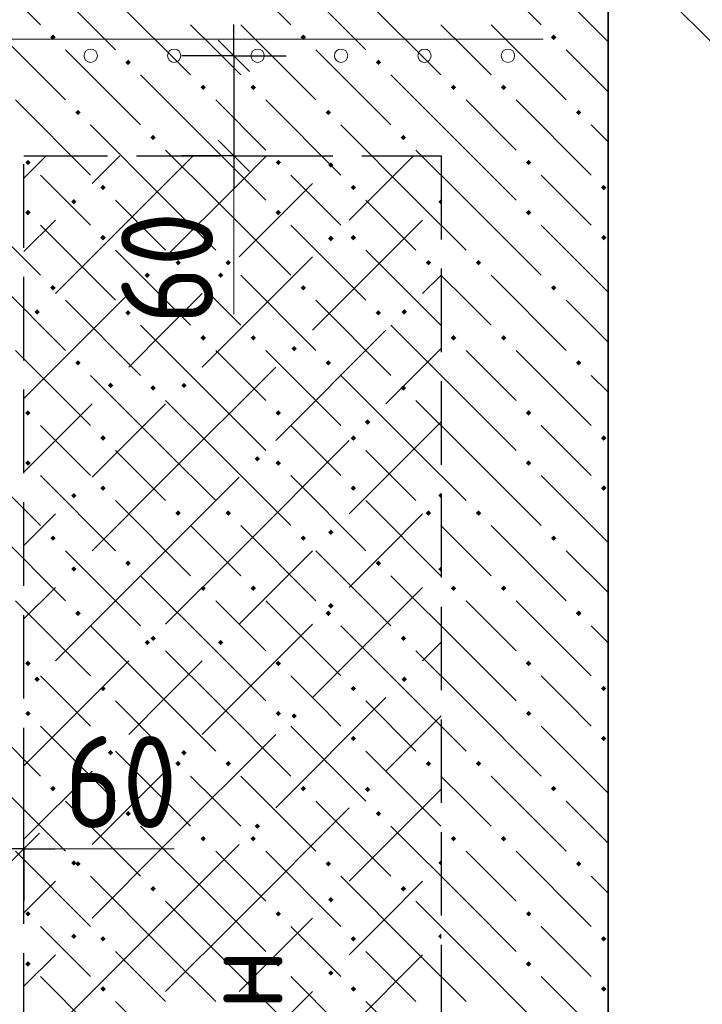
# Model space of a CAD drawing. Header units: millimetres. Extents: x 0 to 50400, y 0 to 35640.
# Tile 47 of 52: x 17228 to 19191, y 28884 to 31715. Entities that reach past the tile are written whole.
import ezdxf

# ---------------------------------------------------------------- set-up
doc = ezdxf.new("R2010")
doc.units = ezdxf.units.MM
doc.linetypes.add('______2', pattern=[324, 240, -84])
for name, color, linetype, lineweight in [('Standard', 7, 'Continuous', 25), ('ЖБ Перекрытие верхний уровень', 7, 'Continuous', 35), ('ЖБ Пилон', 7, 'Continuous', 35), ('Общий01', 7, 'Continuous', 13), ('Размерная линия_ общее', 7, 'Continuous', 13)]:
    doc.layers.add(name, color=color, linetype=linetype, lineweight=lineweight)
doc.layers.add('Вспомогательная арматура', color=7, linetype='Continuous', lineweight=18, true_color=0x656565)
doc.layers.add('Поперечная арматура', color=7, linetype='Continuous', lineweight=18, true_color=0x5a2814)
doc.styles.add('ISOCPEUR', font='txt')

msp = doc.modelspace()

# ---------------------------------------------------------------- hatches: boundary and pattern name
at = {"layer": 'Standard', "linetype": 'Continuous', "lineweight": 13, "transparency": 33554687}
for points in [[(18115.1, 31297.1), (18122.9, 31304.9), (18130.7, 31297.1), (18122.9, 31289.3)], [(17375.9, 31191.5), (17383.7, 31199.3), (17391.5, 31191.5), (17383.7, 31183.7)], [(18431.9, 31191.5), (18439.7, 31199.3), (18440.3, 31198.7), (18440.3, 31184.3), (18439.7, 31183.7)], [(18115.1, 31085.9), (18122.9, 31093.7), (18130.7, 31085.9), (18122.9, 31078.1)], [(17587.1, 30980.3), (17594.9, 30988.1), (17602.7, 30980.3), (17594.9, 30972.5)], [(17798.3, 30980.3), (17806.1, 30988.1), (17813.9, 30980.3), (17806.1, 30972.5)], [(17270.3, 30874.7), (17278.1, 30882.5), (17285.9, 30874.7), (17278.1, 30866.9)], [(18326.3, 30874.7), (18334.1, 30882.5), (18341.9, 30874.7), (18334.1, 30866.9)], [(18009.5, 30769.1), (18017.3, 30776.9), (18025.1, 30769.1), (18017.3, 30761.3)], [(17481.5, 30663.5), (17489.3, 30671.3), (17497.1, 30663.5), (17489.3, 30655.7)], [(17692.7, 30663.5), (17700.5, 30671.3), (17708.3, 30663.5), (17700.5, 30655.7)], [(18220.7, 30557.9), (18228.5, 30565.7), (18236.3, 30557.9), (18228.5, 30550.1)], [(17903.9, 30452.3), (17911.7, 30460.1), (17919.5, 30452.3), (17911.7, 30444.5)], [(17375.9, 30346.7), (17383.7, 30354.5), (17391.5, 30346.7), (17383.7, 30338.9)], [(18431.9, 30346.7), (18439.7, 30354.5), (18440.3, 30353.9), (18440.3, 30339.5), (18439.7, 30338.9)], [(18115.1, 30241.1), (18122.9, 30248.9), (18130.7, 30241.1), (18122.9, 30233.3)], [(17375.9, 30135.5), (17383.7, 30143.3), (17391.5, 30135.5), (17383.7, 30127.7)], [(18431.9, 30135.5), (18439.7, 30143.3), (18440.3, 30142.7), (18440.3, 30128.3), (18439.7, 30127.7)], [(18115.1, 30029.9), (18122.9, 30037.7), (18130.7, 30029.9), (18122.9, 30022.1)], [(17587.1, 29924.3), (17594.9, 29932.1), (17602.7, 29924.3), (17594.9, 29916.5)], [(17798.3, 29924.3), (17806.1, 29932.1), (17813.9, 29924.3), (17806.1, 29916.5)], [(17270.3, 29818.7), (17278.1, 29826.5), (17285.9, 29818.7), (17278.1, 29810.9)], [(18326.3, 29818.7), (18334.1, 29826.5), (18341.9, 29818.7), (18334.1, 29810.9)], [(18009.5, 29713.1), (18017.3, 29720.9), (18025.1, 29713.1), (18017.3, 29705.3)], [(17481.5, 29607.5), (17489.3, 29615.3), (17497.1, 29607.5), (17489.3, 29599.7)], [(17692.7, 29607.5), (17700.5, 29615.3), (17708.3, 29607.5), (17700.5, 29599.7)], [(18220.7, 29501.9), (18228.5, 29509.7), (18236.3, 29501.9), (18228.5, 29494.1)], [(17903.9, 29396.3), (17911.7, 29404.1), (17919.5, 29396.3), (17911.7, 29388.5)], [(17375.9, 29290.7), (17383.7, 29298.5), (17391.5, 29290.7), (17383.7, 29282.9)], [(18431.9, 29290.7), (18439.7, 29298.5), (18440.3, 29297.9), (18440.3, 29283.5), (18439.7, 29282.9)], [(18115.1, 29185.1), (18122.9, 29192.9), (18130.7, 29185.1), (18122.9, 29177.3)], [(17375.9, 29079.5), (17383.7, 29087.3), (17391.5, 29079.5), (17383.7, 29071.7)], [(18431.9, 29079.5), (18439.7, 29087.3), (18440.3, 29086.7), (18440.3, 29072.3), (18439.7, 29071.7)], [(18115.1, 28973.9), (18122.9, 28981.7), (18130.7, 28973.9), (18122.9, 28966.1)]]:
    msp.add_hatch(color=7, dxfattribs=at).paths.add_polyline_path(points, flags=16)
at = {"layer": 'ЖБ Перекрытие верхний уровень', "linetype": 'Continuous', "lineweight": 18, "transparency": 33554687}
for points in [[(17315.9, 31664.3), (17323.7, 31672.1), (17331.5, 31664.3), (17323.7, 31656.5)], [(18035.9, 31664.3), (18043.7, 31672.1), (18051.5, 31664.3), (18043.7, 31656.5)], [(18755.9, 31664.3), (18763.7, 31672.1), (18771.5, 31664.3), (18763.7, 31656.5)], [(17531.9, 31592.3), (17539.7, 31600.1), (17547.5, 31592.3), (17539.7, 31584.5)], [(18251.9, 31592.3), (18259.7, 31600.1), (18267.5, 31592.3), (18259.7, 31584.5)], [(17747.9, 31520.3), (17755.7, 31528.1), (17763.5, 31520.3), (17755.7, 31512.5)], [(17891.9, 31520.3), (17899.7, 31528.1), (17907.5, 31520.3), (17899.7, 31512.5)], [(18467.9, 31520.3), (18475.7, 31528.1), (18483.5, 31520.3), (18475.7, 31512.5)], [(18611.9, 31520.3), (18619.7, 31528.1), (18627.5, 31520.3), (18619.7, 31512.5)], [(17387.9, 31448.3), (17395.7, 31456.1), (17403.5, 31448.3), (17395.7, 31440.5)], [(18107.9, 31448.3), (18115.7, 31456.1), (18123.5, 31448.3), (18115.7, 31440.5)], [(18827.9, 31448.3), (18835.7, 31456.1), (18843.5, 31448.3), (18835.7, 31440.5)], [(17603.9, 31376.3), (17611.7, 31384.1), (17619.5, 31376.3), (17611.7, 31368.5)], [(18323.9, 31376.3), (18331.7, 31384.1), (18339.5, 31376.3), (18331.7, 31368.5)], [(17243.9, 31304.3), (17251.7, 31312.1), (17259.5, 31304.3), (17251.7, 31296.5)], [(17963.9, 31304.3), (17971.7, 31312.1), (17979.5, 31304.3), (17971.7, 31296.5)], [(18683.9, 31304.3), (18691.7, 31312.1), (18699.5, 31304.3), (18691.7, 31296.5)], [(17459.9, 31232.3), (17467.7, 31240.1), (17475.5, 31232.3), (17467.7, 31224.5)], [(18179.9, 31232.3), (18187.7, 31240.1), (18195.5, 31232.3), (18187.7, 31224.5)], [(18899.9, 31232.3), (18907.7, 31240.1), (18915.5, 31232.3), (18907.7, 31224.5)], [(17243.9, 31160.3), (17251.7, 31168.1), (17259.5, 31160.3), (17251.7, 31152.5)], [(17963.9, 31160.3), (17971.7, 31168.1), (17979.5, 31160.3), (17971.7, 31152.5)], [(18683.9, 31160.3), (18691.7, 31168.1), (18699.5, 31160.3), (18691.7, 31152.5)], [(17459.9, 31088.3), (17467.7, 31096.1), (17475.5, 31088.3), (17467.7, 31080.5)], [(18179.9, 31088.3), (18187.7, 31096.1), (18195.5, 31088.3), (18187.7, 31080.5)], [(18899.9, 31088.3), (18907.7, 31096.1), (18915.5, 31088.3), (18907.7, 31080.5)], [(17675.9, 31016.3), (17683.7, 31024.1), (17691.5, 31016.3), (17683.7, 31008.5)], [(17819.9, 31016.3), (17827.7, 31024.1), (17835.5, 31016.3), (17827.7, 31008.5)], [(18395.9, 31016.3), (18403.7, 31024.1), (18411.5, 31016.3), (18403.7, 31008.5)], [(18539.9, 31016.3), (18547.7, 31024.1), (18555.5, 31016.3), (18547.7, 31008.5)], [(17315.9, 30944.3), (17323.7, 30952.1), (17331.5, 30944.3), (17323.7, 30936.5)], [(18035.9, 30944.3), (18043.7, 30952.1), (18051.5, 30944.3), (18043.7, 30936.5)], [(18755.9, 30944.3), (18763.7, 30952.1), (18771.5, 30944.3), (18763.7, 30936.5)], [(17531.9, 30872.3), (17539.7, 30880.1), (17547.5, 30872.3), (17539.7, 30864.5)], [(18251.9, 30872.3), (18259.7, 30880.1), (18267.5, 30872.3), (18259.7, 30864.5)], [(17747.9, 30800.3), (17755.7, 30808.1), (17763.5, 30800.3), (17755.7, 30792.5)], [(17891.9, 30800.3), (17899.7, 30808.1), (17907.5, 30800.3), (17899.7, 30792.5)], [(18467.9, 30800.3), (18475.7, 30808.1), (18483.5, 30800.3), (18475.7, 30792.5)], [(18611.9, 30800.3), (18619.7, 30808.1), (18627.5, 30800.3), (18619.7, 30792.5)], [(17387.9, 30728.3), (17395.7, 30736.1), (17403.5, 30728.3), (17395.7, 30720.5)], [(18107.9, 30728.3), (18115.7, 30736.1), (18123.5, 30728.3), (18115.7, 30720.5)], [(18827.9, 30728.3), (18835.7, 30736.1), (18843.5, 30728.3), (18835.7, 30720.5)], [(17603.9, 30656.3), (17611.7, 30664.1), (17619.5, 30656.3), (17611.7, 30648.5)], [(18323.9, 30656.3), (18331.7, 30664.1), (18339.5, 30656.3), (18331.7, 30648.5)], [(17243.9, 30584.3), (17251.7, 30592.1), (17259.5, 30584.3), (17251.7, 30576.5)], [(17963.9, 30584.3), (17971.7, 30592.1), (17979.5, 30584.3), (17971.7, 30576.5)], [(18683.9, 30584.3), (18691.7, 30592.1), (18699.5, 30584.3), (18691.7, 30576.5)], [(17459.9, 30512.3), (17467.7, 30520.1), (17475.5, 30512.3), (17467.7, 30504.5)], [(18179.9, 30512.3), (18187.7, 30520.1), (18195.5, 30512.3), (18187.7, 30504.5)], [(18899.9, 30512.3), (18907.7, 30520.1), (18915.5, 30512.3), (18907.7, 30504.5)], [(17243.9, 30440.3), (17251.7, 30448.1), (17259.5, 30440.3), (17251.7, 30432.5)], [(17963.9, 30440.3), (17971.7, 30448.1), (17979.5, 30440.3), (17971.7, 30432.5)], [(18683.9, 30440.3), (18691.7, 30448.1), (18699.5, 30440.3), (18691.7, 30432.5)], [(17459.9, 30368.3), (17467.7, 30376.1), (17475.5, 30368.3), (17467.7, 30360.5)], [(18179.9, 30368.3), (18187.7, 30376.1), (18195.5, 30368.3), (18187.7, 30360.5)], [(18899.9, 30368.3), (18907.7, 30376.1), (18915.5, 30368.3), (18907.7, 30360.5)], [(17675.9, 30296.3), (17683.7, 30304.1), (17691.5, 30296.3), (17683.7, 30288.5)], [(17819.9, 30296.3), (17827.7, 30304.1), (17835.5, 30296.3), (17827.7, 30288.5)], [(18395.9, 30296.3), (18403.7, 30304.1), (18411.5, 30296.3), (18403.7, 30288.5)], [(18539.9, 30296.3), (18547.7, 30304.1), (18555.5, 30296.3), (18547.7, 30288.5)], [(17315.9, 30224.3), (17323.7, 30232.1), (17331.5, 30224.3), (17323.7, 30216.5)], [(18035.9, 30224.3), (18043.7, 30232.1), (18051.5, 30224.3), (18043.7, 30216.5)], [(18755.9, 30224.3), (18763.7, 30232.1), (18771.5, 30224.3), (18763.7, 30216.5)], [(17531.9, 30152.3), (17539.7, 30160.1), (17547.5, 30152.3), (17539.7, 30144.5)], [(18251.9, 30152.3), (18259.7, 30160.1), (18267.5, 30152.3), (18259.7, 30144.5)], [(17747.9, 30080.3), (17755.7, 30088.1), (17763.5, 30080.3), (17755.7, 30072.5)], [(17891.9, 30080.3), (17899.7, 30088.1), (17907.5, 30080.3), (17899.7, 30072.5)], [(18467.9, 30080.3), (18475.7, 30088.1), (18483.5, 30080.3), (18475.7, 30072.5)], [(18611.9, 30080.3), (18619.7, 30088.1), (18627.5, 30080.3), (18619.7, 30072.5)], [(17387.9, 30008.3), (17395.7, 30016.1), (17403.5, 30008.3), (17395.7, 30000.5)], [(18107.9, 30008.3), (18115.7, 30016.1), (18123.5, 30008.3), (18115.7, 30000.5)], [(18827.9, 30008.3), (18835.7, 30016.1), (18843.5, 30008.3), (18835.7, 30000.5)], [(17603.9, 29936.3), (17611.7, 29944.1), (17619.5, 29936.3), (17611.7, 29928.5)], [(18323.9, 29936.3), (18331.7, 29944.1), (18339.5, 29936.3), (18331.7, 29928.5)], [(17243.9, 29864.3), (17251.7, 29872.1), (17259.5, 29864.3), (17251.7, 29856.5)], [(17963.9, 29864.3), (17971.7, 29872.1), (17979.5, 29864.3), (17971.7, 29856.5)], [(18683.9, 29864.3), (18691.7, 29872.1), (18699.5, 29864.3), (18691.7, 29856.5)], [(17459.9, 29792.3), (17467.7, 29800.1), (17475.5, 29792.3), (17467.7, 29784.5)], [(18179.9, 29792.3), (18187.7, 29800.1), (18195.5, 29792.3), (18187.7, 29784.5)], [(18899.9, 29792.3), (18907.7, 29800.1), (18915.5, 29792.3), (18907.7, 29784.5)], [(17243.9, 29720.3), (17251.7, 29728.1), (17259.5, 29720.3), (17251.7, 29712.5)], [(17963.9, 29720.3), (17971.7, 29728.1), (17979.5, 29720.3), (17971.7, 29712.5)], [(18683.9, 29720.3), (18691.7, 29728.1), (18699.5, 29720.3), (18691.7, 29712.5)], [(17459.9, 29648.3), (17467.7, 29656.1), (17475.5, 29648.3), (17467.7, 29640.5)], [(18179.9, 29648.3), (18187.7, 29656.1), (18195.5, 29648.3), (18187.7, 29640.5)], [(18899.9, 29648.3), (18907.7, 29656.1), (18915.5, 29648.3), (18907.7, 29640.5)], [(17675.9, 29576.3), (17683.7, 29584.1), (17691.5, 29576.3), (17683.7, 29568.5)], [(17819.9, 29576.3), (17827.7, 29584.1), (17835.5, 29576.3), (17827.7, 29568.5)], [(18395.9, 29576.3), (18403.7, 29584.1), (18411.5, 29576.3), (18403.7, 29568.5)], [(18539.9, 29576.3), (18547.7, 29584.1), (18555.5, 29576.3), (18547.7, 29568.5)], [(17315.9, 29504.3), (17323.7, 29512.1), (17331.5, 29504.3), (17323.7, 29496.5)], [(18035.9, 29504.3), (18043.7, 29512.1), (18051.5, 29504.3), (18043.7, 29496.5)], [(18755.9, 29504.3), (18763.7, 29512.1), (18771.5, 29504.3), (18763.7, 29496.5)], [(17531.9, 29432.3), (17539.7, 29440.1), (17547.5, 29432.3), (17539.7, 29424.5)], [(18251.9, 29432.3), (18259.7, 29440.1), (18267.5, 29432.3), (18259.7, 29424.5)], [(17747.9, 29360.3), (17755.7, 29368.1), (17763.5, 29360.3), (17755.7, 29352.5)], [(17891.9, 29360.3), (17899.7, 29368.1), (17907.5, 29360.3), (17899.7, 29352.5)], [(18467.9, 29360.3), (18475.7, 29368.1), (18483.5, 29360.3), (18475.7, 29352.5)], [(18611.9, 29360.3), (18619.7, 29368.1), (18627.5, 29360.3), (18619.7, 29352.5)], [(17387.9, 29288.3), (17395.7, 29296.1), (17403.5, 29288.3), (17395.7, 29280.5)], [(18107.9, 29288.3), (18115.7, 29296.1), (18123.5, 29288.3), (18115.7, 29280.5)], [(18827.9, 29288.3), (18835.7, 29296.1), (18843.5, 29288.3), (18835.7, 29280.5)], [(17603.9, 29216.3), (17611.7, 29224.1), (17619.5, 29216.3), (17611.7, 29208.5)], [(18323.9, 29216.3), (18331.7, 29224.1), (18339.5, 29216.3), (18331.7, 29208.5)], [(17243.9, 29144.3), (17251.7, 29152.1), (17259.5, 29144.3), (17251.7, 29136.5)], [(17963.9, 29144.3), (17971.7, 29152.1), (17979.5, 29144.3), (17971.7, 29136.5)], [(18683.9, 29144.3), (18691.7, 29152.1), (18699.5, 29144.3), (18691.7, 29136.5)], [(17459.9, 29072.3), (17467.7, 29080.1), (17475.5, 29072.3), (17467.7, 29064.5)], [(18179.9, 29072.3), (18187.7, 29080.1), (18195.5, 29072.3), (18187.7, 29064.5)], [(18899.9, 29072.3), (18907.7, 29080.1), (18915.5, 29072.3), (18907.7, 29064.5)], [(17243.9, 29000.3), (17251.7, 29008.1), (17259.5, 29000.3), (17251.7, 28992.5)], [(17963.9, 29000.3), (17971.7, 29008.1), (17979.5, 29000.3), (17971.7, 28992.5)], [(18683.9, 29000.3), (18691.7, 29008.1), (18699.5, 29000.3), (18691.7, 28992.5)], [(17459.9, 28928.3), (17467.7, 28936.1), (17475.5, 28928.3), (17467.7, 28920.5)], [(18179.9, 28928.3), (18187.7, 28936.1), (18195.5, 28928.3), (18187.7, 28920.5)], [(18899.9, 28928.3), (18907.7, 28936.1), (18915.5, 28928.3), (18907.7, 28920.5)]]:
    msp.add_hatch(color=7, dxfattribs=at).paths.add_polyline_path(points, flags=16)

# ---------------------------------------------------------------- linework, layer by layer
at = {"layer": 'Standard', "color": 7, "linetype": 'Continuous', "lineweight": -3, "transparency": 33554687}
for p, q in [((17844.1, 31611.5), (17844.1, 31701.4)), ((17844.1, 31611.5), (17844.1, 31323.4)), ((17844.1, 31323.4), (17844.1, 31233.4)), ((17240.3, 29331.3), (16952.3, 29331.3)), ((17240.3, 29331.3), (17330.3, 29331.3))]:
    msp.add_line(p, q, dxfattribs=at)
at = {"layer": 'Standard', "color": 7, "linetype": 'Continuous', "lineweight": 25, "transparency": 33554687}
for p, q in [((17799.1, 31656.4), (17889.1, 31566.4)), ((17799.1, 31368.4), (17889.1, 31278.4)), ((17285.3, 29376.3), (17195.3, 29286.3))]:
    msp.add_line(p, q, dxfattribs=at)
at = {"layer": 'Standard', "color": 251, "linetype": 'Continuous', "lineweight": -3, "true_color": 0x656565, "transparency": 33554687}
for p, q in [((17844.1, 31611.5), (17694.1, 31611.5)), ((17844.1, 31611.5), (17994.1, 31611.5)), ((17844.1, 31611.5), (17864.3, 31611.5)), ((17844.1, 31323.4), (17694.1, 31323.4)), ((17844.1, 31323.4), (17994.1, 31323.4)), ((17844.1, 31323.4), (17864.3, 31323.4)), ((17240.3, 29331.3), (17240.3, 29481.2)), ((17240.3, 29331.3), (17240.3, 29181.3)), ((17240.3, 29331.3), (17240.3, 29331.3))]:
    msp.add_line(p, q, dxfattribs=at)
at = {"layer": 'Standard', "color": 253, "linetype": 'Continuous', "lineweight": 13, "true_color": 0xa0a0a0, "transparency": 33554687}
for p, q in [((17240.3, 31259.3), (17304.5, 31323.4)), ((17515.7, 31323.4), (17436.5, 31244.3)), ((17726.9, 31323.4), (17647.7, 31244.3)), ((17858.9, 31244.3), (17938.1, 31323.4)), ((18281.3, 31244.3), (18360.5, 31323.4)), ((17647.7, 31244.3), (17330.9, 30927.5)), ((17858.9, 31244.3), (17647.7, 31033.1)), ((18070.1, 31244.3), (17858.9, 31033.1)), ((18175.7, 31138.7), (18281.3, 31244.3)), ((17330.9, 31138.7), (17240.3, 31048.1)), ((18386.9, 31138.7), (18070.1, 30821.9)), ((18070.1, 31033.1), (17753.3, 30716.3)), ((18440.3, 30980.9), (18386.9, 30927.5)), ((17542.1, 30927.5), (17240.3, 30625.7)), ((17647.7, 30821.9), (17753.3, 30927.5)), ((17542.1, 30716.3), (17647.7, 30821.9)), ((18281.3, 30821.9), (17964.5, 30505.1)), ((18440.3, 30769.7), (18281.3, 30610.7)), ((17647.7, 30399.5), (17964.5, 30716.3)), ((17436.5, 30610.7), (17240.3, 30414.5)), ((17647.7, 30610.7), (17436.5, 30399.5)), ((18440.3, 30558.5), (18175.7, 30293.9)), ((17858.9, 30188.3), (18175.7, 30505.1)), ((17647.7, 30399.5), (17436.5, 30188.3)), ((17858.9, 30399.5), (17647.7, 30188.3)), ((17240.3, 30203.3), (17330.9, 30293.9)), ((18281.3, 30188.3), (18386.9, 30293.9)), ((17647.7, 30188.3), (17330.9, 29871.5)), ((17858.9, 30188.3), (17647.7, 29977.1)), ((18070.1, 30188.3), (17858.9, 29977.1)), ((18175.7, 30082.7), (18281.3, 30188.3)), ((17330.9, 30082.7), (17240.3, 29992.1)), ((18386.9, 30082.7), (18070.1, 29765.9)), ((18070.1, 29977.1), (17753.3, 29660.3)), ((18440.3, 29924.9), (18386.9, 29871.5)), ((17542.1, 29871.5), (17240.3, 29569.7)), ((17647.7, 29765.9), (17753.3, 29871.5)), ((17542.1, 29660.3), (17647.7, 29765.9)), ((18281.3, 29765.9), (17964.5, 29449.1)), ((18440.3, 29713.7), (18281.3, 29554.7)), ((17647.7, 29343.5), (17964.5, 29660.3)), ((17436.5, 29554.7), (17240.3, 29358.5)), ((17647.7, 29554.7), (17436.5, 29343.5)), ((18440.3, 29502.5), (18175.7, 29237.9)), ((17858.9, 29132.3), (18175.7, 29449.1)), ((17647.7, 29343.5), (17436.5, 29132.3)), ((17858.9, 29343.5), (17647.7, 29132.3)), ((17240.3, 29147.3), (17330.9, 29237.9)), ((18281.3, 29132.3), (18386.9, 29237.9)), ((17647.7, 29132.3), (17330.9, 28815.5)), ((17858.9, 29132.3), (17647.7, 28921.1)), ((18070.1, 29132.3), (17858.9, 28921.1)), ((18175.7, 29026.7), (18281.3, 29132.3)), ((17330.9, 29026.7), (17240.3, 28936.1)), ((18386.9, 29026.7), (18070.1, 28709.9)), ((18070.1, 28921.1), (17753.3, 28604.3))]:
    msp.add_line(p, q, dxfattribs=at)
at = {"layer": 'Вспомогательная арматура', "color": 251, "linetype": 'Continuous', "lineweight": 18, "true_color": 0x656565, "transparency": 33554687}
msp.add_line((16131.5, 31659.4), (18733.1, 31659.4), dxfattribs=at)
msp.add_line((16131.5, 31659.4), (18733.1, 31659.4), dxfattribs=at)
at = {"layer": 'ЖБ Перекрытие верхний уровень', "color": 7, "linetype": 'Continuous', "lineweight": 35, "transparency": 33554687}
msp.add_line((18920.3, 25268.1), (18920.3, 32735.8), dxfattribs=at)
at = {"layer": 'ЖБ Перекрытие верхний уровень', "color": 9, "linetype": 'Continuous', "lineweight": 18, "true_color": 0xc7c7c7, "transparency": 33554687}
for p, q in [((17071.7, 31916.3), (17287.7, 31700.3)), ((17791.7, 31916.3), (18007.7, 31700.3)), ((18511.7, 31916.3), (18727.7, 31700.3)), ((17287.7, 31844.3), (17503.7, 31628.3)), ((18007.7, 31844.3), (18223.7, 31628.3)), ((18727.7, 31844.3), (18920.3, 31651.7)), ((17503.7, 31772.3), (17719.7, 31556.3)), ((18223.7, 31772.3), (18439.7, 31556.3)), ((17143.7, 31700.3), (17359.7, 31484.3)), ((17791.7, 31628.3), (17719.7, 31700.3)), ((17863.7, 31700.3), (18079.7, 31484.3)), ((18511.7, 31628.3), (18439.7, 31700.3)), ((18583.7, 31700.3), (18799.7, 31484.3)), ((17359.7, 31628.3), (17575.7, 31412.3)), ((17863.7, 31556.3), (17791.7, 31628.3)), ((18079.7, 31628.3), (18295.7, 31412.3)), ((18583.7, 31556.3), (18511.7, 31628.3)), ((18799.7, 31628.3), (18920.3, 31507.7)), ((17791.7, 31340.3), (17575.7, 31556.3)), ((18511.7, 31340.3), (18295.7, 31556.3)), ((17215.7, 31484.3), (17431.7, 31268.3)), ((17791.7, 31484.3), (17935.7, 31340.3)), ((17935.7, 31484.3), (18151.7, 31268.3)), ((18511.7, 31484.3), (18655.7, 31340.3)), ((18655.7, 31484.3), (18871.7, 31268.3)), ((17647.7, 31196.3), (17431.7, 31412.3)), ((18367.7, 31196.3), (18151.7, 31412.3)), ((18920.3, 31363.7), (18871.7, 31412.3)), ((17647.7, 31340.3), (17791.7, 31196.3)), ((17791.7, 31340.3), (17935.7, 31196.3)), ((18367.7, 31340.3), (18511.7, 31196.3)), ((18511.7, 31340.3), (18655.7, 31196.3)), ((17359.7, 31196.3), (17287.7, 31268.3)), ((18079.7, 31196.3), (18007.7, 31268.3)), ((18799.7, 31196.3), (18727.7, 31268.3)), ((17071.7, 31196.3), (17287.7, 30980.3)), ((17431.7, 31124.3), (17359.7, 31196.3)), ((17503.7, 31196.3), (17647.7, 31052.3)), ((17647.7, 31196.3), (17791.7, 31052.3)), ((17791.7, 31196.3), (18007.7, 30980.3)), ((18151.7, 31124.3), (18079.7, 31196.3)), ((18223.7, 31196.3), (18367.7, 31052.3)), ((18367.7, 31196.3), (18511.7, 31052.3)), ((18511.7, 31196.3), (18727.7, 30980.3)), ((18871.7, 31124.3), (18799.7, 31196.3)), ((17287.7, 31124.3), (17503.7, 30908.3)), ((18007.7, 31124.3), (18223.7, 30908.3)), ((18727.7, 31124.3), (18920.3, 30931.7)), ((17503.7, 31052.3), (17719.7, 30836.3)), ((18223.7, 31052.3), (18439.7, 30836.3)), ((17143.7, 30980.3), (17359.7, 30764.3)), ((17791.7, 30908.3), (17719.7, 30980.3)), ((17863.7, 30980.3), (18079.7, 30764.3)), ((18511.7, 30908.3), (18439.7, 30980.3)), ((18583.7, 30980.3), (18799.7, 30764.3)), ((17359.7, 30908.3), (17575.7, 30692.3)), ((17863.7, 30836.3), (17791.7, 30908.3)), ((18079.7, 30908.3), (18295.7, 30692.3)), ((18583.7, 30836.3), (18511.7, 30908.3)), ((18799.7, 30908.3), (18920.3, 30787.7)), ((17791.7, 30620.3), (17575.7, 30836.3)), ((18511.7, 30620.3), (18295.7, 30836.3)), ((17215.7, 30764.3), (17431.7, 30548.3)), ((17791.7, 30764.3), (17935.7, 30620.3)), ((17935.7, 30764.3), (18151.7, 30548.3)), ((18511.7, 30764.3), (18655.7, 30620.3)), ((18655.7, 30764.3), (18871.7, 30548.3)), ((17647.7, 30476.3), (17431.7, 30692.3)), ((18367.7, 30476.3), (18151.7, 30692.3)), ((18920.3, 30643.7), (18871.7, 30692.3)), ((17647.7, 30620.3), (17791.7, 30476.3)), ((17791.7, 30620.3), (17935.7, 30476.3)), ((18367.7, 30620.3), (18511.7, 30476.3)), ((18511.7, 30620.3), (18655.7, 30476.3)), ((17359.7, 30476.3), (17287.7, 30548.3)), ((18079.7, 30476.3), (18007.7, 30548.3)), ((18799.7, 30476.3), (18727.7, 30548.3)), ((17071.7, 30476.3), (17287.7, 30260.3)), ((17431.7, 30404.3), (17359.7, 30476.3)), ((17503.7, 30476.3), (17647.7, 30332.3)), ((17647.7, 30476.3), (17791.7, 30332.3)), ((17791.7, 30476.3), (18007.7, 30260.3)), ((18151.7, 30404.3), (18079.7, 30476.3)), ((18223.7, 30476.3), (18367.7, 30332.3)), ((18367.7, 30476.3), (18511.7, 30332.3)), ((18511.7, 30476.3), (18727.7, 30260.3)), ((18871.7, 30404.3), (18799.7, 30476.3)), ((17287.7, 30404.3), (17503.7, 30188.3)), ((18007.7, 30404.3), (18223.7, 30188.3)), ((18727.7, 30404.3), (18920.3, 30211.7)), ((17503.7, 30332.3), (17719.7, 30116.3)), ((18223.7, 30332.3), (18439.7, 30116.3)), ((17143.7, 30260.3), (17359.7, 30044.3)), ((17791.7, 30188.3), (17719.7, 30260.3)), ((17863.7, 30260.3), (18079.7, 30044.3)), ((18511.7, 30188.3), (18439.7, 30260.3)), ((18583.7, 30260.3), (18799.7, 30044.3)), ((17359.7, 30188.3), (17575.7, 29972.3)), ((17863.7, 30116.3), (17791.7, 30188.3)), ((18079.7, 30188.3), (18295.7, 29972.3)), ((18583.7, 30116.3), (18511.7, 30188.3)), ((18799.7, 30188.3), (18920.3, 30067.7)), ((17791.7, 29900.3), (17575.7, 30116.3)), ((18511.7, 29900.3), (18295.7, 30116.3)), ((17215.7, 30044.3), (17431.7, 29828.3)), ((17791.7, 30044.3), (17935.7, 29900.3)), ((17935.7, 30044.3), (18151.7, 29828.3)), ((18511.7, 30044.3), (18655.7, 29900.3)), ((18655.7, 30044.3), (18871.7, 29828.3)), ((17647.7, 29756.3), (17431.7, 29972.3)), ((18367.7, 29756.3), (18151.7, 29972.3)), ((18920.3, 29923.7), (18871.7, 29972.3)), ((17647.7, 29900.3), (17791.7, 29756.3)), ((17791.7, 29900.3), (17935.7, 29756.3)), ((18367.7, 29900.3), (18511.7, 29756.3)), ((18511.7, 29900.3), (18655.7, 29756.3)), ((17359.7, 29756.3), (17287.7, 29828.3)), ((18079.7, 29756.3), (18007.7, 29828.3)), ((18799.7, 29756.3), (18727.7, 29828.3)), ((17071.7, 29756.3), (17287.7, 29540.3)), ((17431.7, 29684.3), (17359.7, 29756.3)), ((17503.7, 29756.3), (17647.7, 29612.3)), ((17647.7, 29756.3), (17791.7, 29612.3)), ((17791.7, 29756.3), (18007.7, 29540.3)), ((18151.7, 29684.3), (18079.7, 29756.3)), ((18223.7, 29756.3), (18367.7, 29612.3)), ((18367.7, 29756.3), (18511.7, 29612.3)), ((18511.7, 29756.3), (18727.7, 29540.3)), ((18871.7, 29684.3), (18799.7, 29756.3)), ((17287.7, 29684.3), (17503.7, 29468.3)), ((18007.7, 29684.3), (18223.7, 29468.3)), ((18727.7, 29684.3), (18920.3, 29491.7)), ((17503.7, 29612.3), (17719.7, 29396.3)), ((18223.7, 29612.3), (18439.7, 29396.3)), ((17143.7, 29540.3), (17359.7, 29324.3)), ((17791.7, 29468.3), (17719.7, 29540.3)), ((17863.7, 29540.3), (18079.7, 29324.3)), ((18511.7, 29468.3), (18439.7, 29540.3)), ((18583.7, 29540.3), (18799.7, 29324.3)), ((17359.7, 29468.3), (17575.7, 29252.3)), ((17863.7, 29396.3), (17791.7, 29468.3)), ((18079.7, 29468.3), (18295.7, 29252.3)), ((18583.7, 29396.3), (18511.7, 29468.3)), ((18799.7, 29468.3), (18920.3, 29347.7)), ((17791.7, 29180.3), (17575.7, 29396.3)), ((18511.7, 29180.3), (18295.7, 29396.3)), ((17215.7, 29324.3), (17431.7, 29108.3)), ((17791.7, 29324.3), (17935.7, 29180.3)), ((17935.7, 29324.3), (18151.7, 29108.3)), ((18511.7, 29324.3), (18655.7, 29180.3)), ((18655.7, 29324.3), (18871.7, 29108.3)), ((17647.7, 29036.3), (17431.7, 29252.3)), ((18367.7, 29036.3), (18151.7, 29252.3)), ((18920.3, 29203.7), (18871.7, 29252.3)), ((17647.7, 29180.3), (17791.7, 29036.3)), ((17791.7, 29180.3), (17935.7, 29036.3)), ((18367.7, 29180.3), (18511.7, 29036.3)), ((18511.7, 29180.3), (18655.7, 29036.3)), ((17359.7, 29036.3), (17287.7, 29108.3)), ((18079.7, 29036.3), (18007.7, 29108.3)), ((18799.7, 29036.3), (18727.7, 29108.3)), ((17431.7, 28964.3), (17359.7, 29036.3)), ((17503.7, 29036.3), (17647.7, 28892.3)), ((17647.7, 29036.3), (17791.7, 28892.3)), ((17791.7, 29036.3), (18007.7, 28820.3)), ((18151.7, 28964.3), (18079.7, 29036.3)), ((18223.7, 29036.3), (18367.7, 28892.3)), ((18367.7, 29036.3), (18511.7, 28892.3)), ((18511.7, 29036.3), (18727.7, 28820.3)), ((18871.7, 28964.3), (18799.7, 29036.3)), ((17287.7, 28964.3), (17503.7, 28748.3)), ((18007.7, 28964.3), (18223.7, 28748.3)), ((18727.7, 28964.3), (18920.3, 28771.7)), ((17503.7, 28892.3), (17719.7, 28676.3)), ((18223.7, 28892.3), (18439.7, 28676.3))]:
    msp.add_line(p, q, dxfattribs=at)
at = {"layer": 'ЖБ Пилон', "color": 253, "linetype": '______2', "lineweight": -3, "true_color": 0xababab, "transparency": 33554687}
for p, q in [((17240.3, 26523.4), (17240.3, 31323.4)), ((17240.3, 31323.4), (18440.3, 31323.4)), ((18440.3, 31323.4), (18440.3, 26523.4))]:
    msp.add_line(p, q, dxfattribs=at)
at = {"layer": 'Общий01', "color": 7, "linetype": 'Continuous', "lineweight": 13, "transparency": 33554687}
msp.add_line((18752.3, 32115.4), (19227.5, 31640.3), dxfattribs=at)
at = {"layer": 'Поперечная арматура', "color": 19, "linetype": 'Continuous', "lineweight": 18, "true_color": 0x5a2814, "transparency": 33554687}
for centre in [(17432.3, 31611.5), (17672.3, 31611.5), (17912.3, 31611.5), (18152.3, 31611.5), (18392.3, 31611.5), (18632.3, 31611.5)]:
    msp.add_circle(centre, 19.2, dxfattribs=at)
at = {"layer": 'Размерная линия_ общее', "color": 7, "linetype": 'Continuous', "lineweight": 13, "transparency": 33554687}
for p, q in [((17844.1, 30867.4), (17844.1, 31323.4)), ((17672.3, 29331.3), (17240.3, 29331.3))]:
    msp.add_line(p, q, dxfattribs=at)

# ---------------------------------------------------------------- texts
at = {"layer": 'Standard', "color": 7, "linetype": 'Continuous', "lineweight": 25, "transparency": 33554687, "insert": (17784.1, 30839.2), "char_height": 264, "width": 484.709, "attachment_point": 7, "rotation": 90, "style": 'ISOCPEUR'}
msp.add_mtext('\\W0.87;60', dxfattribs=at)
at = {"layer": 'Standard', "color": 7, "linetype": 'Continuous', "lineweight": 25, "transparency": 33554687, "insert": (17357.3, 29391.3), "char_height": 264, "width": 484.709, "attachment_point": 7, "style": 'ISOCPEUR'}
msp.add_mtext('\\W0.87;60', dxfattribs=at)
at = {"layer": 'Standard', "color": 251, "linetype": 'Continuous', "lineweight": 18, "true_color": 0x575757, "transparency": 33554687, "insert": (17983.7, 28149.1), "char_height": 240, "width": 968.354, "attachment_point": 7, "rotation": 90, "style": 'ISOCPEUR'}
msp.add_mtext('\\W0.94;Пилон', dxfattribs=at)

doc.saveas('drawing.dxf')
